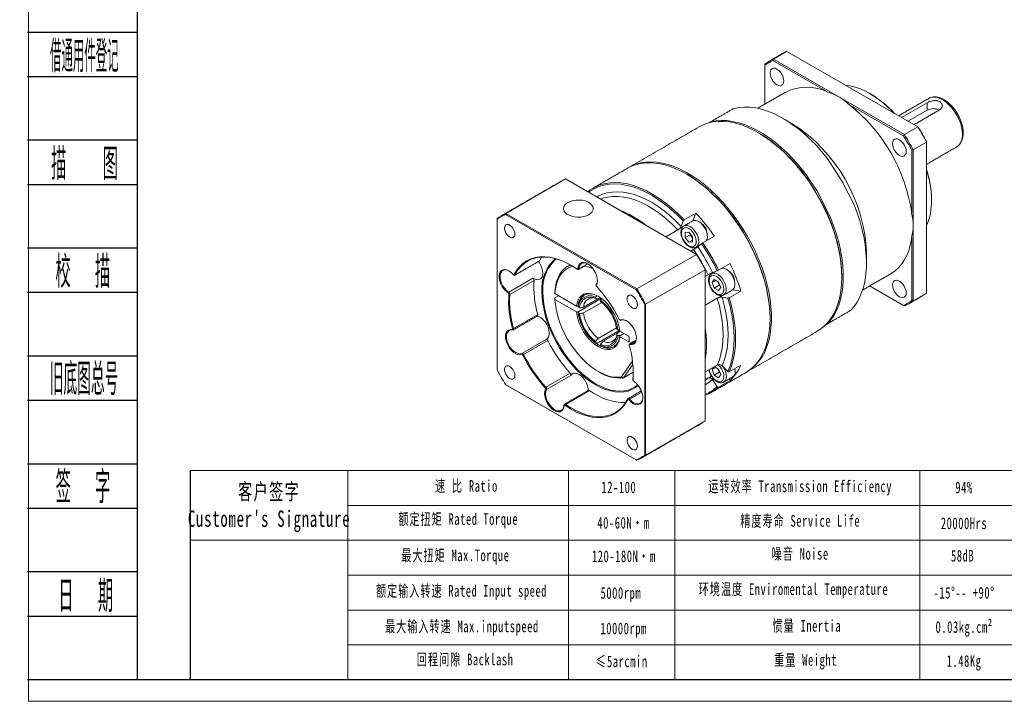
# Model space of a CAD drawing. Header units: millimetres. Extents: x 70 to 491, y 31 to 327.
# Tile 1 of 3: x 70 to 295, y 31 to 187. Entities that reach past the tile are written whole.
import ezdxf
from ezdxf.enums import TextEntityAlignment as Align

# ---------------------------------------------------------------- set-up
doc = ezdxf.new("R2010")
doc.units = ezdxf.units.MM
doc.layers.get('0').update_dxf_attribs({"lineweight": 18})
for name, color, linetype in [('2细线层', 4, 'Continuous'), ('6文字层', 3, 'Continuous'), ('7标注层', 4, 'Continuous')]:
    doc.layers.add(name, color=color, linetype=linetype)
doc.layers.add('图框_外框线', color=7, linetype='Continuous', lineweight=18)
doc.styles.add('PC_TEXTSTYLE', font='ISOCP.SHX', dxfattribs={"width": 0.707, "bigfont": 'GBCBIG.SHX'})
doc.styles.add('标准', font='txt', dxfattribs={"width": 0.667})

msp = doc.modelspace()

# ---------------------------------------------------------------- linework, layer by layer
at = {"color": 7, "linetype": 'Continuous', "lineweight": 15}
for p, q in [((255.11, 170.61), (242.6, 177.83)), ((245.76, 179.92), (242.71, 178.16)), ((242.71, 178.16), (257.67, 169.52)), ((275.7, 162.64), (245.76, 179.92)), ((240.7, 176.73), (240.7, 167.84)), ((257.67, 169.52), (272.64, 160.88)), ((233.66, 166.86), (228.34, 163.79)), ((272.41, 160.62), (259.9, 167.85)), ((271.99, 164.78), (277.87, 168.18)), ((277.87, 168.18), (277.87, 166.48)), ((277.87, 166.48), (273.46, 163.94)), ((280.7, 166.55), (274.82, 163.15)), ((228.34, 163.79), (228.31, 163.67)), ((272.64, 160.88), (275.7, 162.64)), ((277.7, 159.17), (274.65, 157.41)), ((277.7, 124.61), (277.7, 159.17)), ((274.31, 142.89), (274.31, 157.34)), ((274.65, 157.41), (274.65, 140.13)), ((195.19, 150.73), (181.56, 142.86)), ((225.12, 133.45), (195.19, 150.73)), ((211.33, 125.41), (181.49, 142.64)), ((181.56, 142.86), (211.49, 125.58)), ((222.31, 141.38), (224.97, 142.91)), ((224.97, 142.91), (224.3, 141.18)), ((179.55, 141.52), (179.55, 107.06)), ((221.94, 139.73), (221.08, 139.23)), ((221.61, 139.9), (222.08, 141.13)), ((274.65, 140.13), (274.65, 122.84)), ((218.12, 137.49), (220.85, 139.07)), ((222.52, 138.47), (223.37, 138.54)), ((222.52, 137.34), (222.52, 138.47)), ((223.65, 137.99), (222.52, 137.34)), ((223.37, 136.28), (222.52, 137.34)), ((223.37, 138.54), (224.21, 137.49)), ((223.65, 137.99), (223.65, 138.19)), ((224.07, 137.46), (223.65, 137.99)), ((224.21, 137.29), (224.07, 137.46)), ((224.21, 137.49), (224.21, 136.36)), ((229.21, 137.63), (226.55, 136.1)), ((274.31, 122.92), (274.31, 137.36)), ((224.21, 136.77), (223.37, 136.28)), ((224.21, 136.36), (223.37, 136.28)), ((226.28, 135.91), (225.38, 135.2)), ((189.19, 132), (189.69, 132.87)), ((225.12, 133.45), (211.49, 125.58)), ((224.45, 134.58), (223.81, 134.21)), ((183.65, 128.8), (189.19, 132)), ((198.21, 130.21), (200.2, 131.35)), ((200.17, 131.22), (200.57, 131.11)), ((230.14, 129.89), (232.8, 131.43)), ((183.65, 128.8), (183.43, 128.85)), ((198.21, 130.21), (197.99, 130.21)), ((227.13, 129.98), (213.49, 122.11)), ((227.13, 95.41), (227.13, 129.98)), ((227.13, 128.46), (227.78, 128.83)), ((228.77, 129.33), (229.84, 129.74)), ((182.19, 124.85), (187.73, 128.05)), ((187.99, 127.54), (182.45, 124.34)), ((202.23, 126.64), (202.22, 126.46)), ((228.7, 127.04), (229.19, 127.74)), ((229.55, 127.53), (228.7, 127.04)), ((229.19, 125.78), (228.7, 127.04)), ((229.19, 127.74), (230.17, 127.17)), ((230.32, 126.43), (229.19, 125.78)), ((230.08, 127.06), (230, 127.27)), ((230.32, 126.43), (230.08, 127.06)), ((230.17, 127.17), (230.66, 125.91)), ((230.5, 126.33), (230.32, 126.43)), ((264.7, 126.27), (272.41, 121.82)), ((272.64, 121.69), (264.7, 126.27)), ((182.19, 124.85), (182.07, 124.66)), ((182.45, 124.34), (182.22, 124.35)), ((197.69, 121.66), (192.75, 124.51)), ((192.75, 123.53), (193.6, 124.02)), ((230.17, 125.21), (229.19, 125.78)), ((230.96, 124.07), (230.11, 123.58)), ((230.66, 125.91), (230.17, 125.21)), ((235.25, 125.11), (232.59, 123.58)), ((233.41, 125.4), (235.25, 125.11)), ((274.65, 122.84), (277.7, 124.61)), ((192.75, 123.2), (197.69, 120.35)), ((198.03, 120.35), (203.35, 123.42)), ((198.14, 121.72), (198.03, 121.66)), ((198.14, 120.42), (203.35, 123.42)), ((199.28, 121.39), (203.1, 123.6)), ((203.48, 122.51), (199.28, 120.09)), ((202.07, 123.66), (202.07, 123.38)), ((203.1, 123.6), (202.63, 123.33)), ((203.2, 122.73), (203.2, 123.01)), ((213.27, 87.59), (213.27, 122.06)), ((213.49, 122.11), (213.49, 87.54)), ((229.86, 123.47), (227.13, 121.89)), ((232.26, 123.5), (230.95, 123.71)), ((183.29, 116.52), (188.83, 119.72)), ((198.38, 121.26), (198.14, 121.39)), ((198.14, 120.09), (198.38, 119.95)), ((255.01, 117.59), (260.33, 120.66)), ((207.67, 118.48), (207.86, 118.41)), ((254.89, 117.63), (255.01, 117.59)), ((183.11, 116.2), (182.96, 116.28)), ((183.29, 116.52), (183.07, 116.47)), ((207.56, 116.13), (202.35, 113.13)), ((202.63, 114.28), (206.84, 116.7)), ((207.12, 115.56), (203.76, 113.62)), ((207.12, 116.21), (206.88, 116.35)), ((206.88, 115.04), (207.12, 114.9)), ((207.12, 115.56), (207.68, 115.89)), ((209.48, 114.85), (207.58, 115.95)), ((208.54, 115.39), (207.58, 114.84)), ((208.54, 115.39), (207.69, 114.9)), ((185.19, 110.84), (190.73, 114.04)), ((191.14, 113.77), (185.6, 110.57)), ((202.07, 113.57), (202.07, 113.29)), ((203.2, 112.64), (203.2, 112.92)), ((207.58, 114.64), (209.48, 113.55)), ((209.7, 113.68), (209.48, 113.55)), ((209.7, 113.68), (209.7, 114.46)), ((209.86, 112.84), (209.94, 113.05)), ((211.27, 113.82), (209.94, 113.05)), ((185.19, 110.84), (185.15, 110.63)), ((185.6, 110.57), (185.4, 110.47)), ((207.93, 105.43), (210.48, 109.07)), ((210.57, 108.3), (208.42, 105.24)), ((227.13, 106.6), (229.86, 108.18)), ((232.59, 106.61), (235.25, 108.15)), ((190.68, 103.12), (196.22, 106.32)), ((196.36, 105.8), (190.82, 102.6)), ((208.42, 105.24), (210.66, 106.54)), ((228.7, 107.12), (229.17, 107.78)), ((229.55, 107.61), (228.7, 107.12)), ((229.19, 105.85), (228.7, 107.12)), ((230.32, 106.51), (229.19, 105.85)), ((230.17, 105.29), (229.19, 105.85)), ((229.21, 107.8), (230.17, 107.25)), ((230.08, 107.14), (230, 107.35)), ((230.32, 106.51), (230.08, 107.14)), ((230.17, 107.25), (230.66, 105.99)), ((230.66, 105.99), (230.17, 105.29)), ((230.5, 106.41), (230.32, 106.51)), ((230.95, 107.98), (232.26, 106.68)), ((181.49, 103.71), (211.33, 86.48)), ((211.49, 86.39), (181.56, 103.67)), ((210.6, 104.76), (210.6, 104.9)), ((210.6, 104.87), (210.6, 104.9)), ((227.78, 105.22), (227.13, 104.84)), ((227.13, 104.66), (227.7, 105.15)), ((227.7, 105.15), (227.78, 105.22)), ((228.56, 105.6), (228.03, 105.29)), ((229.84, 103.23), (228.77, 104.87)), ((232.8, 104.66), (230.14, 103.13)), ((232.58, 104.99), (232.8, 104.66)), ((190.52, 102.97), (190.68, 103.12)), ((190.6, 102.65), (190.82, 102.6)), ((200.69, 102.37), (195.14, 99.17)), ((212.6, 102), (209.79, 100.38)), ((194.83, 98.9), (194.83, 99.04)), ((195.02, 98.98), (195.14, 99.17)), ((209.39, 100.26), (209.4, 100.44)), ((209.62, 100.22), (209.79, 100.38)), ((227.13, 95.41), (213.49, 87.54))]:
    msp.add_line(p, q, dxfattribs=at)
for p, q in [((145.39, 84.05), (145.39, 36.24)), ((195.86, 84.05), (195.86, 36.24))]:
    msp.add_line(p, q)
at = {"color": 7, "linetype": 'Continuous', "lineweight": 15, "flags": 128}
for points in [[(245.06, 173.18), (245.01, 173.67), (244.85, 174.2), (244.6, 174.71), (244.28, 175.18), (243.91, 175.58), (243.5, 175.87), (243.1, 176.04), (242.73, 176.08), (242.4, 175.98), (242.16, 175.75), (242, 175.41), (241.95, 174.97), (242, 174.48), (242.16, 173.95), (242.4, 173.44), (242.73, 172.97), (243.1, 172.57), (243.5, 172.28), (243.91, 172.11), (244.28, 172.07), (244.6, 172.17), (244.85, 172.4), (245.01, 172.74), (245.06, 173.18)], [(270.23, 165.8), (269.75, 166.3), (268.59, 167.42), (267.41, 168.43), (266.21, 169.33), (264.99, 170.13), (263.78, 170.8), (262.57, 171.34), (261.37, 171.76), (260.2, 172.05), (259.15, 172.2)], [(285.9, 160.99), (285.85, 161.82), (285.69, 162.69), (285.43, 163.58), (285.08, 164.48), (284.64, 165.35), (284.12, 166.18), (283.54, 166.95), (282.91, 167.64), (282.24, 168.24), (281.55, 168.73), (280.86, 169.1), (280.18, 169.34), (279.53, 169.44), (278.92, 169.41), (278.37, 169.25), (278.18, 169.15)], [(233.66, 166.86), (234.83, 167.09), (236.06, 167.19), (237.33, 167.15), (238.65, 166.98), (240, 166.68), (241.38, 166.24), (242.78, 165.68), (244.18, 164.98), (245.6, 164.17), (247, 163.23), (248.4, 162.19), (249.78, 161.03), (251.13, 159.78), (252.45, 158.43), (253.72, 156.99), (254.95, 155.47), (258.43, 150.12)], [(258.32, 128.26), (258.27, 129.92), (258.12, 131.62), (257.86, 133.38), (257.5, 135.16), (257.04, 136.97), (256.48, 138.78), (255.83, 140.61), (255.08, 142.42), (254.25, 144.22), (253.34, 145.99), (252.35, 147.72), (251.29, 149.41), (250.17, 151.04), (248.98, 152.61), (247.74, 154.1), (246.46, 155.51), (245.13, 156.84), (243.78, 158.07), (242.39, 159.2), (240.99, 160.21), (239.59, 161.12), (238.18, 161.9), (236.77, 162.56), (235.38, 163.1), (234.01, 163.5), (232.67, 163.77), (231.36, 163.91), (230.1, 163.91), (228.88, 163.78), (227.73, 163.51), (226.63, 163.12), (225.73, 162.66)], [(228.34, 163.79), (229.51, 164.02), (230.74, 164.12), (232.02, 164.08), (233.33, 163.91), (234.68, 163.61), (236.06, 163.17), (237.46, 162.61), (238.87, 161.91), (240.28, 161.1), (241.69, 160.16), (243.08, 159.12), (244.46, 157.96), (245.81, 156.71), (247.13, 155.36), (248.4, 153.92), (249.63, 152.41), (252.78, 147.87)], [(239.41, 161.23), (240.82, 160.35), (242.22, 159.35), (243.61, 158.25), (244.98, 157.04), (246.32, 155.73), (247.61, 154.32), (248.86, 152.84), (250.06, 151.28), (251.2, 149.65), (252.27, 147.96), (253.27, 146.23), (254.2, 144.46), (255.04, 142.66), (255.79, 140.84), (256.45, 139.02), (257.02, 137.19), (257.48, 135.38), (257.85, 133.59), (258.11, 131.83), (258.27, 130.12), (258.32, 128.45)], [(273.06, 157.01), (273.01, 157.51), (272.85, 158.03), (272.6, 158.55), (272.28, 159.02), (271.91, 159.41), (271.5, 159.71), (271.1, 159.88), (270.73, 159.92), (270.4, 159.82), (270.16, 159.59), (270, 159.24), (269.95, 158.81), (270, 158.31), (270.16, 157.79), (270.4, 157.28), (270.73, 156.8), (271.1, 156.41), (271.5, 156.11), (271.91, 155.94), (272.28, 155.91), (272.6, 156.01), (272.85, 156.24), (273.01, 156.58), (273.06, 157.01)], [(241.92, 118.79), (241.87, 120.44), (241.71, 122.15), (241.45, 123.91), (241.09, 125.69), (240.63, 127.49), (240.07, 129.31), (239.42, 131.13), (238.68, 132.95), (237.85, 134.75), (236.94, 136.52), (235.95, 138.25), (234.89, 139.94), (233.76, 141.57), (232.58, 143.14), (231.34, 144.63), (230.05, 146.04), (228.73, 147.37), (227.37, 148.6), (225.99, 149.73), (224.59, 150.74), (223.18, 151.65), (221.77, 152.43), (220.37, 153.09), (218.97, 153.63), (217.6, 154.03), (216.26, 154.3), (214.96, 154.44), (213.69, 154.44), (212.48, 154.31), (211.32, 154.04), (210.23, 153.65), (209.33, 153.19)], [(209.5, 153.29), (210.05, 153.59), (211.11, 154.06), (212.23, 154.39), (213.42, 154.59), (214.66, 154.65), (215.94, 154.58), (217.27, 154.38), (218.62, 154.04), (220.01, 153.57), (221.41, 152.97), (222.81, 152.25), (224.23, 151.41), (225.63, 150.44), (227.02, 149.37), (228.39, 148.19), (229.73, 146.91), (231.04, 145.54), (232.3, 144.09), (233.52, 142.56), (234.67, 140.96), (235.77, 139.29), (236.79, 137.58), (237.74, 135.83), (238.61, 134.05), (239.4, 132.24), (240.1, 130.42), (240.7, 128.6), (241.21, 126.79), (241.62, 124.99), (241.93, 123.22), (242.14, 121.49), (242.25, 119.8), (242.25, 118.18), (242.14, 116.61), (241.93, 115.12), (241.62, 113.71), (241.21, 112.39), (240.7, 111.16), (240.1, 110.04), (239.4, 109.03), (238.61, 108.13), (237.74, 107.35), (236.79, 106.69), (236.5, 106.52)], [(241.92, 118.98), (241.87, 120.65), (241.71, 122.36), (241.45, 124.12), (241.08, 125.91), (240.61, 127.72), (240.05, 129.54), (239.39, 131.37), (238.63, 133.19), (237.79, 134.99), (236.87, 136.76), (235.87, 138.49), (234.8, 140.18), (233.66, 141.81), (232.46, 143.37), (231.21, 144.85), (229.91, 146.26), (228.58, 147.57), (227.21, 148.78), (225.82, 149.88), (224.41, 150.88), (223, 151.75)], [(223, 151.75), (224.41, 150.88), (225.82, 149.88), (227.21, 148.78), (228.58, 147.57), (229.91, 146.26), (231.21, 144.85), (232.46, 143.37), (233.66, 141.81), (234.8, 140.18), (235.87, 138.49), (236.87, 136.76), (237.79, 134.99), (238.63, 133.19), (239.39, 131.37), (240.05, 129.54), (240.61, 127.72), (241.08, 125.91), (241.45, 124.12), (241.71, 122.36), (241.87, 120.65), (241.92, 118.98)], [(200.25, 147.81), (200.73, 148.18), (201.76, 148.81), (202.86, 149.31), (204.04, 149.66), (205.28, 149.86), (206.58, 149.92), (207.92, 149.83), (209.32, 149.59), (210.74, 149.21), (212.19, 148.68), (213.66, 148.02), (215.13, 147.22), (216.6, 146.29), (218.07, 145.23), (219.51, 144.06), (220.93, 142.77), (222.31, 141.38)], [(222.08, 141.13), (220.71, 142.51), (219.31, 143.79), (217.87, 144.95), (216.42, 146), (214.96, 146.92), (213.5, 147.72), (212.05, 148.38), (210.61, 148.9), (209.2, 149.28), (207.82, 149.51), (206.48, 149.6), (205.19, 149.54), (203.96, 149.34), (202.79, 148.99), (201.7, 148.5), (200.69, 147.88), (200.44, 147.7)], [(258.43, 150.12), (261.12, 144.79), (261.82, 142.97), (262.42, 141.15), (262.93, 139.33), (263.35, 137.54), (263.66, 135.77), (263.86, 134.03), (263.97, 132.35), (263.97, 130.71), (263.86, 129.15), (263.66, 127.66), (263.35, 126.24), (262.93, 124.92), (262.42, 123.7), (261.82, 122.57), (261.12, 121.56), (260.33, 120.66)], [(202.33, 146.61), (202.62, 146.78), (203.64, 147.24), (204.73, 147.56), (205.87, 147.75), (207.07, 147.81), (208.32, 147.73), (209.6, 147.51), (210.92, 147.16), (212.26, 146.67), (213.61, 146.06), (214.98, 145.32), (216.34, 144.45), (217.69, 143.47), (219.02, 142.38), (220.33, 141.19), (221.61, 139.9)], [(203.78, 146.32), (203.61, 146.26), (203.2, 146.11)], [(220.85, 139.07), (219.53, 140.4), (218.18, 141.62), (216.8, 142.73), (215.41, 143.71), (214, 144.57), (212.6, 145.29), (211.21, 145.87), (209.84, 146.31), (208.5, 146.6), (207.2, 146.74), (205.94, 146.73), (204.75, 146.57), (203.78, 146.32)], [(252.78, 147.87), (255.8, 141.72), (256.5, 139.9), (257.11, 138.08), (257.62, 136.26), (258.03, 134.47), (258.34, 132.7), (258.55, 130.96), (258.65, 129.28), (258.65, 127.64), (258.55, 126.08), (258.34, 124.59), (258.03, 123.17), (257.62, 121.85), (257.11, 120.63), (256.5, 119.5), (255.8, 118.49), (255.01, 117.59)], [(195.7, 145.34), (195.26, 145.02), (194.93, 144.65), (194.75, 144.26), (194.71, 143.85), (194.82, 143.44), (195.08, 143.06), (195.47, 142.72), (195.97, 142.43), (196.56, 142.2), (197.23, 142.06), (197.93, 141.99), (198.64, 142.01), (199.33, 142.12), (199.96, 142.31), (200.51, 142.56), (200.96, 142.88), (201.28, 143.25), (201.47, 143.64), (201.5, 144.05), (201.39, 144.46), (201.14, 144.84), (200.75, 145.19), (200.25, 145.48), (199.65, 145.7), (198.99, 145.85), (198.29, 145.91), (197.58, 145.89), (196.89, 145.78), (196.26, 145.6), (195.7, 145.34)], [(183.6, 138.12), (183.55, 138.56), (183.39, 139.01), (183.15, 139.45), (182.84, 139.83), (182.5, 140.12), (182.15, 140.3), (181.82, 140.34), (181.54, 140.24), (181.34, 140.02), (181.24, 139.69), (181.24, 139.28), (181.34, 138.83), (181.54, 138.38), (181.82, 137.96), (182.15, 137.62), (182.5, 137.39), (182.84, 137.28), (183.15, 137.31), (183.39, 137.47), (183.55, 137.75), (183.6, 138.12)], [(223.37, 139.37), (222.94, 139.55), (222.55, 139.6), (222.2, 139.51), (221.93, 139.29), (221.75, 138.95), (221.67, 138.51), (221.7, 138.01), (221.83, 137.46), (222.06, 136.92), (222.37, 136.4), (222.74, 135.95), (223.15, 135.59), (223.58, 135.35), (223.99, 135.23), (224.36, 135.25), (224.67, 135.41), (224.9, 135.69), (225.03, 136.08), (225.06, 136.56), (224.98, 137.09), (224.8, 137.64), (224.53, 138.17), (224.18, 138.66), (223.79, 139.07), (223.37, 139.37)], [(223.65, 139.86), (224.11, 139.54), (224.54, 139.11), (224.92, 138.59), (225.24, 138.02), (225.47, 137.43), (225.6, 136.85), (225.63, 136.3), (225.55, 135.83), (225.36, 135.44), (225.09, 135.18), (225.03, 135.14)], [(225.63, 141.01), (226.08, 140.68), (226.52, 140.25), (226.9, 139.74), (227.22, 139.17), (227.45, 138.57), (227.58, 137.99), (227.6, 137.44), (227.53, 136.97), (227.34, 136.59), (227.3, 136.53)], [(224.21, 137.31), (224.17, 137.35), (224.07, 137.46)], [(274.31, 137.36), (274.06, 135.95), (273.7, 134.64), (273.25, 133.42), (272.69, 132.3), (272.03, 131.3), (271.27, 130.42), (270.43, 129.67), (269.5, 129.04), (269.5, 129.04)], [(183.43, 128.85), (184, 129.82), (184.67, 130.67), (185.44, 131.4), (186.29, 131.99), (187.22, 132.44), (188.22, 132.76), (189.28, 132.93), (190.41, 132.95), (191.58, 132.83), (192.78, 132.57), (194.02, 132.17), (195.27, 131.62), (196.54, 130.94), (197.8, 130.14)], [(196.47, 130.98), (195.4, 131.55), (194.15, 132.09), (192.92, 132.49), (191.73, 132.75), (190.57, 132.87), (189.45, 132.85), (188.39, 132.68), (187.4, 132.37), (186.48, 131.92), (185.64, 131.33), (184.88, 130.61), (184.21, 129.77), (183.65, 128.8)], [(188.98, 131.85), (189.21, 131.53), (189.55, 130.93), (189.79, 130.31), (189.94, 129.69), (189.98, 129.11), (189.91, 128.6), (189.73, 128.19), (189.46, 127.89), (189.1, 127.72), (188.68, 127.69), (188.21, 127.8), (187.73, 128.05)], [(189.19, 132), (189.16, 131.96), (189.13, 131.94)], [(192.75, 124.84), (192.86, 125.95), (193.07, 126.99), (193.38, 127.95), (193.79, 128.8), (194.29, 129.55), (194.89, 130.18), (195.56, 130.69), (196.31, 131.07), (196.31, 131.07)], [(196.84, 130.76), (196.41, 130.63), (195.64, 130.28), (194.95, 129.79), (194.34, 129.18), (193.82, 128.45), (193.4, 127.61), (193.08, 126.66), (192.86, 125.63), (192.75, 124.51)], [(197.99, 130.21), (198.07, 130.73), (198.26, 131.14), (198.55, 131.44), (198.91, 131.61), (199.34, 131.64), (199.82, 131.54), (200.31, 131.29), (200.8, 130.92), (201.26, 130.45), (201.66, 129.9), (202, 129.29), (202.25, 128.65), (202.41, 128.02), (202.45, 127.43), (202.39, 126.9), (202.22, 126.46)], [(200.28, 131.31), (200.14, 131.38), (199.65, 131.54), (199.2, 131.56), (198.81, 131.42), (198.5, 131.13), (198.3, 130.72), (198.21, 130.21)], [(182.07, 124.66), (181.58, 125.04), (181.12, 125.52), (180.72, 126.08), (180.39, 126.7), (180.15, 127.33), (180.01, 127.96), (179.97, 128.55), (180.05, 129.07), (180.23, 129.5), (180.5, 129.81), (180.86, 129.99), (181.29, 130.04), (181.75, 129.94), (182.25, 129.71), (182.74, 129.35), (183.2, 128.89)], [(182.26, 129.7), (181.8, 129.89), (181.33, 129.96), (180.92, 129.87), (180.59, 129.63), (180.35, 129.27), (180.22, 128.78), (180.2, 128.21), (180.31, 127.59), (180.52, 126.94), (180.84, 126.31), (181.24, 125.74), (181.69, 125.24), (182.19, 124.85)], [(183.2, 128.89), (183.23, 128.86), (183.26, 128.83), (183.3, 128.82), (183.33, 128.81), (183.36, 128.8), (183.39, 128.81), (183.41, 128.83), (183.43, 128.85)], [(197.8, 130.14), (197.84, 130.12), (197.87, 130.11), (197.9, 130.1), (197.93, 130.11), (197.95, 130.13), (197.97, 130.15), (197.98, 130.18), (197.99, 130.21)], [(230.53, 127.68), (230.14, 128.1), (229.72, 128.41), (229.29, 128.61), (228.89, 128.66), (228.55, 128.59), (228.27, 128.37), (228.08, 128.04), (227.99, 127.61), (228.01, 127.11), (228.13, 126.57), (228.35, 126.02), (228.65, 125.51), (229.02, 125.05), (229.43, 124.68), (229.86, 124.42), (230.27, 124.3), (230.65, 124.31), (230.97, 124.45), (231.2, 124.73), (231.34, 125.11), (231.38, 125.58), (231.31, 126.1), (231.13, 126.65), (230.87, 127.19), (230.53, 127.68)], [(228.55, 129.06), (228.78, 129.15), (229.18, 129.19), (229.62, 129.09), (230.08, 128.85), (230.53, 128.5), (230.95, 128.05)], [(232.93, 129.19), (233.3, 128.66), (233.6, 128.08), (233.8, 127.49), (233.91, 126.91), (233.91, 126.38), (233.8, 125.92), (233.6, 125.57), (233.34, 125.36)], [(202.23, 126.64), (202.4, 127.09), (202.45, 127.54)], [(230.08, 127.06), (230.03, 127.2), (230.01, 127.26)], [(230.95, 128.05), (231.32, 127.52), (231.62, 126.94), (231.82, 126.35), (231.93, 125.77), (231.93, 125.24), (231.82, 124.78), (231.62, 124.43), (231.36, 124.21)], [(252.73, 115.9), (253.34, 116.28), (254.25, 117), (255.08, 117.84), (255.83, 118.79), (256.48, 119.86), (257.04, 121.04), (257.5, 122.31), (257.86, 123.68), (258.12, 125.13), (258.27, 126.66), (258.32, 128.26)], [(273.06, 124.68), (273.01, 125.18), (272.85, 125.7), (272.6, 126.21), (272.28, 126.68), (271.91, 127.08), (271.5, 127.37), (271.1, 127.55), (270.73, 127.58), (270.4, 127.48), (270.16, 127.25), (270, 126.91), (269.95, 126.48), (270, 125.98), (270.16, 125.46), (270.4, 124.94), (270.73, 124.47), (271.1, 124.07), (271.5, 123.78), (271.91, 123.61), (272.28, 123.57), (272.6, 123.67), (272.85, 123.9), (273.01, 124.25), (273.06, 124.68)], [(211.75, 103.52), (211.14, 103.04), (210.34, 102.57), (209.47, 102.24), (208.53, 102.04), (207.54, 101.98), (206.5, 102.05), (205.43, 102.25), (204.32, 102.59), (203.2, 103.05), (202.07, 103.65), (200.93, 104.36), (199.81, 105.19), (198.71, 106.13), (197.63, 107.17), (196.6, 108.29), (195.61, 109.5), (194.67, 110.78), (193.8, 112.12), (193, 113.51), (192.27, 114.94), (191.63, 116.39), (191.08, 117.85), (190.62, 119.31), (190.26, 120.76), (190, 122.18), (189.84, 123.57), (189.79, 124.91)], [(190.02, 124.91), (190.07, 123.58), (190.23, 122.21), (190.48, 120.8), (190.84, 119.36), (191.29, 117.91), (191.84, 116.46), (192.48, 115.03), (193.19, 113.62), (193.99, 112.24), (194.85, 110.91), (195.78, 109.64), (196.76, 108.45), (197.79, 107.33), (198.85, 106.3), (199.95, 105.37), (201.06, 104.55), (202.18, 103.84), (203.3, 103.26), (204.42, 102.79), (205.51, 102.46), (206.57, 102.26), (207.6, 102.19), (208.58, 102.25), (209.51, 102.45), (210.37, 102.78), (211.17, 103.24), (211.67, 103.63)], [(197.69, 121.66), (197.82, 122.4), (198.06, 123.06), (198.39, 123.61), (198.82, 124.04), (199.32, 124.35), (199.89, 124.53), (200.53, 124.57), (201.2, 124.48), (201.91, 124.25), (202.63, 123.9), (203.36, 123.42), (204.06, 122.83), (204.74, 122.14), (205.37, 121.37), (205.95, 120.53), (206.45, 119.63), (206.87, 118.71), (207.21, 117.78), (207.44, 116.85), (207.58, 115.95)], [(202.72, 123.85), (202.44, 124), (201.71, 124.29), (201.01, 124.43), (200.35, 124.44), (199.75, 124.3), (199.22, 124.02), (198.77, 123.6), (198.42, 123.06), (198.17, 122.41), (198.03, 121.66)], [(211.6, 121.96), (211.55, 122.39), (211.39, 122.85), (211.15, 123.29), (210.84, 123.67), (210.5, 123.96), (210.15, 124.13), (209.82, 124.17), (209.54, 124.08), (209.34, 123.86), (209.24, 123.52), (209.24, 123.12), (209.34, 122.66), (209.54, 122.21), (209.82, 121.8), (210.15, 121.46), (210.5, 121.22), (210.84, 121.11), (211.15, 121.14), (211.39, 121.3), (211.55, 121.58), (211.6, 121.96)], [(231.36, 124.21), (231.32, 124.19), (231.3, 124.18)], [(192.75, 123.2), (192.86, 121.96), (193.08, 120.67), (193.4, 119.36), (193.82, 118.03), (194.33, 116.71), (194.94, 115.4), (195.63, 114.12), (196.39, 112.88), (197.22, 111.7), (198.11, 110.59), (199.05, 109.56), (200.02, 108.63), (201.03, 107.8), (202.05, 107.07), (203.08, 106.47), (204.1, 106), (205.11, 105.65), (206.09, 105.44), (207.03, 105.37), (207.93, 105.43)], [(229.86, 108.18), (230.34, 109.37), (230.71, 110.66), (230.98, 112.05), (231.15, 113.51), (231.2, 115.05), (231.15, 116.65), (230.98, 118.3), (230.71, 119.99), (230.34, 121.72), (229.86, 123.47)], [(230.95, 123.71), (231.45, 121.91), (231.83, 120.14), (232.11, 118.39), (232.28, 116.69), (232.33, 115.05), (232.28, 113.47), (232.11, 111.96), (231.83, 110.53), (231.45, 109.2), (230.95, 107.98)], [(232.26, 106.68), (232.78, 107.99), (233.19, 109.42), (233.48, 110.94), (233.66, 112.56), (233.72, 114.25), (233.66, 116.01), (233.48, 117.82), (233.19, 119.69), (232.78, 121.58), (232.26, 123.5)], [(232.59, 123.58), (233.11, 121.64), (233.52, 119.73), (233.82, 117.85), (234, 116.02), (234.06, 114.25), (234, 112.54), (233.82, 110.92), (233.52, 109.38), (233.11, 107.94), (232.59, 106.61)], [(188.72, 119.38), (189.13, 119.24), (189.61, 118.95), (190.08, 118.54), (190.51, 118.04), (190.88, 117.46), (191.17, 116.85), (191.36, 116.22), (191.45, 115.63), (191.42, 115.08), (191.29, 114.62), (191.06, 114.27), (190.73, 114.04)], [(207.58, 114.64), (207.44, 113.9), (207.21, 113.24), (206.87, 112.69), (206.45, 112.26), (205.95, 111.95), (205.37, 111.77), (204.74, 111.73), (204.06, 111.82), (203.36, 112.05), (202.63, 112.4), (201.91, 112.88), (201.2, 113.47), (200.53, 114.16), (199.89, 114.93), (199.32, 115.77), (198.82, 116.67), (198.39, 117.59), (198.06, 118.52), (197.82, 119.45), (197.69, 120.35)], [(198.03, 120.35), (198.17, 119.44), (198.42, 118.49), (198.77, 117.55), (199.22, 116.62), (199.75, 115.72), (200.35, 114.89), (201.01, 114.13), (201.71, 113.47), (202.44, 112.92), (203.17, 112.5), (203.9, 112.21), (204.6, 112.06), (205.26, 112.06), (205.86, 112.2), (206.39, 112.48), (206.83, 112.89), (207.19, 113.43), (207.44, 114.09), (207.58, 114.84)], [(207.43, 118.65), (207.45, 118.61), (207.48, 118.57), (207.51, 118.54), (207.54, 118.51), (207.58, 118.49), (207.61, 118.48), (207.64, 118.48), (207.67, 118.48)], [(207.67, 118.48), (208.07, 118.58), (208.53, 118.53), (209.02, 118.35), (209.51, 118.03), (209.98, 117.61), (210.42, 117.09), (210.79, 116.5), (211.08, 115.87), (211.28, 115.23), (211.38, 114.62), (211.36, 114.06), (211.24, 113.58), (211.01, 113.2), (210.7, 112.94), (210.31, 112.82), (209.86, 112.84)], [(236.33, 106.42), (236.94, 106.81), (237.85, 107.53), (238.68, 108.37), (239.42, 109.32), (240.07, 110.39), (240.63, 111.57), (241.09, 112.84), (241.45, 114.21), (241.71, 115.66), (241.87, 117.19), (241.92, 118.79)], [(185.15, 110.63), (184.75, 110.54), (184.29, 110.58), (183.81, 110.77), (183.31, 111.08), (182.84, 111.51), (182.4, 112.03), (182.03, 112.62), (181.74, 113.25), (181.54, 113.88), (181.45, 114.5), (181.46, 115.06), (181.58, 115.54), (181.81, 115.92), (182.12, 116.17), (182.51, 116.29), (182.96, 116.28)], [(183.11, 116.2), (182.66, 116.21), (182.27, 116.07), (181.97, 115.79), (181.76, 115.38), (181.67, 114.87), (181.7, 114.28), (181.84, 113.64), (182.09, 113), (182.43, 112.38), (182.85, 111.83), (183.32, 111.36), (183.82, 111.02), (184.31, 110.81), (184.78, 110.75), (185.19, 110.84)], [(182.96, 116.28), (182.99, 116.27), (183.02, 116.28), (183.04, 116.3), (183.06, 116.32), (183.07, 116.35), (183.08, 116.39), (183.08, 116.43), (183.07, 116.47)], [(183.29, 116.52), (183.3, 116.45), (183.3, 116.38), (183.3, 116.32), (183.28, 116.27), (183.25, 116.23), (183.21, 116.2), (183.16, 116.19), (183.11, 116.2)], [(190.73, 114.04), (190.78, 114.05), (190.83, 114.05), (190.89, 114.03), (190.94, 114), (191, 113.95), (191.05, 113.9), (191.1, 113.83), (191.14, 113.77)], [(209.74, 112.85), (209.74, 112.86), (209.75, 112.93), (209.77, 112.98), (209.8, 113.01), (209.84, 113.04), (209.88, 113.05), (209.94, 113.05)], [(209.86, 112.84), (209.83, 112.84), (209.8, 112.83), (209.78, 112.82), (209.76, 112.8), (209.75, 112.77), (209.74, 112.73), (209.75, 112.69), (209.75, 112.65)], [(209.94, 113.05), (210.39, 113.04), (210.78, 113.17), (211.08, 113.45), (211.29, 113.86), (211.38, 114.38), (211.38, 114.47)], [(185.4, 110.47), (185.37, 110.51), (185.34, 110.55), (185.31, 110.58), (185.28, 110.61), (185.24, 110.63), (185.21, 110.64), (185.18, 110.64), (185.15, 110.63)], [(185.19, 110.84), (185.24, 110.85), (185.29, 110.85), (185.34, 110.83), (185.4, 110.8), (185.46, 110.75), (185.51, 110.7), (185.56, 110.63), (185.6, 110.57)], [(183.6, 105.79), (183.55, 106.22), (183.39, 106.68), (183.15, 107.12), (182.84, 107.5), (182.5, 107.79), (182.15, 107.96), (181.82, 108), (181.54, 107.91), (181.34, 107.69), (181.24, 107.36), (181.24, 106.95), (181.34, 106.5), (181.54, 106.04), (181.82, 105.63), (182.15, 105.29), (182.5, 105.05), (182.84, 104.95), (183.15, 104.97), (183.39, 105.13), (183.55, 105.41), (183.6, 105.79)], [(196.36, 105.8), (196.62, 106.12), (196.97, 106.31), (197.39, 106.35), (197.85, 106.26), (198.33, 106.02), (198.81, 105.66), (199.26, 105.2), (199.66, 104.65), (199.98, 104.05), (200.22, 103.43), (200.35, 102.81), (200.38, 102.36)], [(210.6, 104.9), (210.65, 105.8), (210.67, 106.39)], [(228.02, 107.12), (228.1, 106.74), (228.31, 106.19), (228.6, 105.67), (228.96, 105.19), (229.36, 104.81), (229.79, 104.53), (230.21, 104.38), (230.59, 104.37), (230.92, 104.49), (231.17, 104.75), (231.32, 105.11), (231.38, 105.57)], [(230.08, 107.14), (230.03, 107.28), (230.01, 107.34)], [(233.86, 107.35), (233.87, 107.27), (233.92, 106.71)], [(210.76, 104.46), (211.24, 104.08), (211.7, 103.59), (212.1, 103.03), (212.43, 102.42), (212.67, 101.78), (212.82, 101.16), (212.85, 100.57), (212.78, 100.05), (212.6, 99.62), (212.32, 99.31), (211.96, 99.12), (211.54, 99.08), (211.07, 99.17), (210.58, 99.4), (210.09, 99.76), (209.62, 100.22)], [(228.77, 104.87), (227.91, 104.16), (227.13, 103.65)], [(194.83, 98.9), (194.75, 98.39), (194.56, 97.97), (194.27, 97.67), (193.91, 97.5), (193.48, 97.47), (193.01, 97.58), (192.51, 97.82), (192.03, 98.19), (191.57, 98.66), (191.16, 99.22), (190.82, 99.83), (190.57, 100.46), (190.42, 101.09), (190.37, 101.69), (190.43, 102.22), (190.6, 102.65)], [(190.82, 102.6), (190.65, 102.16), (190.6, 101.61), (190.66, 101), (190.84, 100.36), (191.12, 99.72), (191.49, 99.12), (191.93, 98.59), (192.41, 98.17), (192.91, 97.86), (193.4, 97.7), (193.85, 97.69), (194.24, 97.83), (194.54, 98.11), (194.74, 98.52), (194.83, 99.04)], [(194.83, 99.04), (194.84, 99.1), (194.86, 99.15), (194.89, 99.19), (194.93, 99.21), (194.98, 99.22), (195.03, 99.22), (195.09, 99.2), (195.14, 99.17)], [(209.39, 100.26), (208.82, 99.29), (208.15, 98.44), (207.39, 97.72), (206.54, 97.12), (205.61, 96.67), (204.6, 96.36), (203.54, 96.19), (202.42, 96.16), (201.25, 96.28), (200.04, 96.54), (198.8, 96.95), (197.55, 97.49), (196.28, 98.17), (195.02, 98.98)], [(195.14, 99.17), (196.4, 98.37), (197.65, 97.69), (198.9, 97.15), (200.12, 96.75), (201.32, 96.49), (202.48, 96.37), (203.59, 96.4), (204.65, 96.57), (205.65, 96.88), (206.57, 97.33), (207.41, 97.92), (208.17, 98.63), (208.83, 99.48), (209.4, 100.44)], [(209.62, 100.22), (209.59, 100.26), (209.56, 100.28), (209.52, 100.3), (209.49, 100.31), (209.46, 100.31), (209.43, 100.3), (209.41, 100.29), (209.39, 100.26)], [(209.4, 100.44), (209.43, 100.48), (209.47, 100.51), (209.51, 100.52), (209.57, 100.52), (209.62, 100.5), (209.68, 100.47), (209.73, 100.43), (209.79, 100.38)], [(209.79, 100.38), (210.26, 99.91), (210.75, 99.56), (211.25, 99.35), (211.72, 99.29), (212.13, 99.38), (212.46, 99.61), (212.7, 99.98), (212.83, 100.46), (212.85, 100.74)], [(195.02, 98.98), (194.99, 99), (194.95, 99.01), (194.92, 99.01), (194.89, 99), (194.87, 98.99), (194.85, 98.97), (194.84, 98.94), (194.83, 98.9)], [(211.6, 89.62), (211.55, 90.06), (211.39, 90.51), (211.15, 90.95), (210.84, 91.34), (210.5, 91.63), (210.15, 91.8), (209.82, 91.84), (209.54, 91.74), (209.34, 91.52), (209.24, 91.19), (209.24, 90.78), (209.34, 90.33), (209.54, 89.88), (209.82, 89.46), (210.15, 89.12), (210.5, 88.89), (210.84, 88.78), (211.15, 88.81), (211.39, 88.97), (211.55, 89.25), (211.6, 89.62)]]:
    msp.add_lwpolyline(points, dxfattribs=at)
at = {"color": 7, "linetype": 'Continuous', "lineweight": 15}
for centre, radius, start, end in [((247.02, 168.38), 10.69, 113.7931, 126.2177), ((246.93, 168.14), 10.61, 114.0753, 125.9355), ((250.08, 170.13), 10.71, 113.7958, 119.9925), ((250.31, 160.93), 10.81, 63.5978, 116.3767), ((252.31, 149.17), 24.5, 42.5054, 59.168), ((236.32, 137.6), 38.35, 7.9361, 52.0639), ((279.29, 163.8), 3.03, 63.1759, 117.8787), ((228.42, 163.51), 0.289, 105.6588, 155.0793), ((227.14, 132.29), 36.88, 2.6058, 57.3888), ((228.77, 133.24), 55.38, 27.9263, 32.0737), ((229.17, 133.47), 54.97, 28.0207, 31.9793), ((220.37, 130.1), 36.48, 34.2164, 58.5409), ((225.78, 131.51), 54.97, 28.0207, 31.9793), ((225.71, 131.47), 55.38, 27.9263, 32.0737), ((282.77, 160.65), 3.15, 304.9988, 6.3134), ((254.6, 145.69), 24.23, 0.7349, 17.5928), ((254.09, 145.46), 24.75, 0.814, 17.4111), ((199.51, 140.93), 10.71, 113.7958, 119.9925), ((265.24, 145.5), 13.6, 336.4256, 1.3012), ((185.87, 133.08), 10.69, 113.7931, 126.2177), ((185.81, 132.92), 10.64, 113.9808, 126.0299), ((199.39, 122.79), 22.38, 50.8447, 69.1607), ((193.27, 113.09), 43.53, 34.3315, 43.2577), ((221.85, 127.53), 36.49, 1.4545, 25.7836), ((222.83, 138.76), 1.37, 53.4577, 114.5466), ((224.81, 139.91), 1.37, 53.3838, 115.3058), ((224.85, 138.27), 2.68, 0.4904, 59.5042), ((225.66, 138.73), 2.03, 198.4437, 218.7856), ((190.13, 110.93), 42.8, 25.4552, 34.5448), ((188.18, 109.8), 46.19, 25.5767, 34.4233), ((188.11, 109.76), 46.6, 25.5904, 34.4096), ((190.37, 111.07), 41.41, 25.399, 34.601), ((178.2, 104.04), 55.38, 27.9263, 32.0737), ((178.47, 104.2), 55.11, 27.9891, 32.0109), ((198.85, 125.68), 9.09, 131.228, 184.8455), ((198.98, 125.67), 9, 131.0754, 184.859), ((197.69, 121.74), 9.24, 65.8459, 78.9778), ((193.56, 112.57), 43.53, 16.7428, 25.6685), ((183.5, 128.9), 0.174, 230.9871, 327.9465), ((198.04, 130.2), 0.173, 230.4354, 3.3879), ((230.85, 127.84), 2.48, 32.857, 89.2314), ((231.16, 127.33), 2.68, 0.4904, 59.5042), ((187.39, 127.55), 0.608, 359.1444, 55.5571), ((210.39, 125.98), 22.45, 176.0153, 196.1959), ((202.47, 126.52), 0.269, 152.8492, 181.1968), ((202.51, 126.37), 0.304, 162.56, 226.7538), ((177.06, 103.4), 33.98, 26.6636, 42.0302), ((231.97, 127.8), 2.03, 201.2305, 221.5357), ((181.86, 124.36), 0.365, 359.1444, 55.5571), ((204.8, 122.78), 22.63, 176.0153, 196.1959), ((181.84, 124.35), 0.608, 359.1444, 55.5571), ((204.84, 122.78), 22.45, 176.0153, 196.1959), ((201.21, 121.65), 3.07, 124.7577, 178.5652), ((200.76, 121.39), 2.62, 60.1172, 179.8936), ((164.61, 96.2), 55.11, 27.9891, 32.0109), ((164.56, 96.17), 55.38, 27.9263, 32.0737), ((271.38, 133.24), 10.7, 300.0015, 306.2155), ((200.86, 121.23), 2.47, 60.6609, 179.3498), ((201.47, 121.39), 2.19, 90.4141, 180.0614), ((197.02, 114.91), 10.19, 7.3391, 52.6609), ((197.3, 115.07), 9.66, 7.5984, 52.4016), ((268.08, 131.51), 10.61, 294.0753, 305.9355), ((268.33, 131.47), 10.69, 293.7931, 306.2177), ((188.59, 119.61), 0.264, 311.5617, 24.7203), ((208.25, 121.39), 10.19, 187.3391, 232.6609), ((207.96, 121.23), 9.66, 187.5984, 232.4016), ((208.15, 121.33), 8.95, 188.0025, 231.9975), ((207.79, 118.61), 0.214, 235.8353, 288.1525), ((208.36, 116.95), 1.54, 56.8761, 109.0778), ((254.81, 117.8), 0.289, 264.9046, 314.3521), ((204.41, 115.07), 2.47, 240.6609, 359.3498), ((204.5, 114.91), 2.62, 240.1172, 359.8936), ((209.21, 114.44), 0.492, 2.6055, 57.3945), ((204.87, 113.02), 22.54, 350.9034, 9.0966), ((221.26, 128.89), 33.71, 206.6636, 222.0302), ((204.85, 115.59), 2.24, 241.1933, 328.336), ((209.57, 113.65), 0.14, 230.7967, 9.214), ((188.02, 106.33), 22.63, 356.0153, 16.1959), ((215.76, 125.71), 33.98, 206.6636, 222.0302), ((215.72, 125.69), 33.71, 206.6636, 222.0302), ((204.95, 115.24), 3.14, 242.0502, 294.6292), ((227.66, 105.39), 3.73, 2.7064, 49.0007), ((225.25, 112.57), 10.93, 313.6607, 336.138), ((228.21, 132.92), 55.11, 207.9891, 212.0109), ((195.88, 105.95), 0.507, 342.56, 46.7538), ((207.56, 113.85), 8.65, 237.4855, 275.713), ((231.97, 107.87), 2.03, 201.2305, 221.5357), ((227.81, 105.41), 4.14, 2.2607, 32.5332), ((232.57, 106.56), 1.37, 304.6923, 6.6199), ((210.96, 104.76), 0.365, 179.1444, 235.5571), ((230.58, 105.41), 1.37, 305.411, 6.5499), ((190.31, 102.74), 0.304, 342.56, 46.7538), ((190.33, 102.75), 0.507, 342.56, 46.7538), ((200.54, 102.2), 0.216, 48.4649, 112.9242), ((209, 113.37), 13.79, 232.9342, 269.5988), ((223.68, 109.79), 8.99, 292.5443, 313.2148), ((223.93, 109.75), 9.08, 290.6426, 313.1727), ((220.8, 104.05), 10.7, 300.0015, 306.2155), ((207.01, 96.2), 10.64, 293.9808, 306.0299), ((207.18, 96.17), 10.69, 293.7931, 306.2177)]:
    msp.add_arc(centre, radius, start, end, dxfattribs=at)
for major_axis, ratio, start_param, end_param in [((16.97, 29.39), 0.577335, 0.000041, 0.14158), ((16.97, 29.39), 0.577335, 6.141686, 6.283226), ((33.94, 0), 0.577382, 6.283185, 6.424725), ((33.94, 0), 0.577382, 6.141646, 6.283185)]:
    msp.add_ellipse((240.7, 140.13), major_axis=major_axis, ratio=ratio, start_param=start_param, end_param=end_param, dxfattribs=at)
for points in [[(244.73, 179.4), (241.68, 177.64)], [(242.6, 177.83), (242.71, 178.16)], [(240.7, 176.73), (240.7, 177)], [(245.51, 170.61), (239.08, 166.9)], [(264.86, 170.21), (264.69, 170.3)], [(278.18, 169.15), (271.3, 165.18)], [(233.6, 166.84), (228.27, 163.76)], [(233.61, 166.83), (233.66, 166.86)], [(247.01, 163.36), (244.89, 164.59)], [(225.73, 162.66), (209.67, 153.39)], [(228.26, 163.75), (227.97, 163.58)], [(275.8, 162.58), (275.7, 162.64)], [(239.41, 161.23), (239.24, 161.32)], [(272.41, 160.62), (272.64, 160.88)], [(277.7, 159.17), (277.7, 159.3)], [(277.7, 154.09), (284.58, 158.06)], [(274.31, 157.34), (274.65, 157.41)], [(209.33, 153.19), (201.47, 148.65)], [(223, 151.75), (222.83, 151.85)], [(194.16, 150.21), (180.53, 142.34)], [(278.83, 145.81), (278.83, 146.01)], [(181.56, 142.86), (181.49, 142.64)], [(179.55, 141.7), (179.55, 141.52)], [(222.31, 141.38), (222.08, 141.13)], [(224.23, 141.14), (222.25, 140)], [(220.85, 139.07), (221.08, 139.23)], [(225.05, 135.15), (226.03, 135.72)], [(226.28, 135.91), (226.55, 136.1)], [(224.7, 134.73), (224.45, 134.58)], [(225.19, 133.41), (225.12, 133.45)], [(263.98, 131.52), (263.98, 133.97)], [(183.59, 128.74), (189.13, 131.94)], [(195.9, 130.89), (195.72, 130.78)], [(198.13, 130.04), (200.3, 131.3)], [(183.27, 128.83), (183.39, 128.76)], [(197.82, 130.13), (197.93, 130.06)], [(227.13, 129.98), (227.13, 130.06)], [(227.78, 128.83), (228.03, 128.97)], [(229.55, 129.63), (228.56, 129.06)], [(230.14, 129.89), (229.84, 129.74)], [(258.32, 128.26), (258.32, 128.45)], [(263.07, 125.33), (269.5, 129.04)], [(202.2, 126.52), (202.2, 126.38)], [(192.75, 124.51), (192.75, 124.84)], [(211.49, 125.58), (211.33, 125.41)], [(231.36, 124.21), (233.34, 125.36)], [(273.67, 122.21), (276.73, 123.97)], [(192.75, 123.53), (192.75, 123.2)], [(198.03, 121.66), (197.69, 121.66)], [(213.27, 122.06), (213.49, 122.11)], [(230.11, 123.58), (229.86, 123.47)], [(232.26, 123.5), (232.59, 123.58)], [(272.64, 121.69), (272.41, 121.82)], [(274.65, 122.84), (274.31, 122.92)], [(183.22, 116.21), (188.76, 119.41)], [(197.69, 120.35), (198.03, 120.35)], [(254.95, 117.55), (260.28, 120.62)], [(260.33, 120.66), (260.28, 120.63)], [(207.56, 118.5), (207.67, 118.44)], [(241.92, 118.79), (241.92, 118.98)], [(254.64, 117.37), (256.2, 118.27)], [(207.58, 114.84), (207.58, 114.64)], [(236.67, 106.62), (252.73, 115.9)], [(209.74, 112.85), (209.74, 112.72)], [(211.29, 113.88), (209.83, 113.03)], [(229.86, 108.18), (230.11, 108.26)], [(202.63, 106.72), (202.91, 106.56)], [(228.46, 101.89), (236.33, 106.42)], [(232.59, 106.61), (232.26, 106.68)], [(181.49, 103.71), (181.56, 103.67)], [(208.42, 105.24), (207.93, 105.43)], [(210.6, 104.87), (210.6, 104.74)], [(228.03, 105.29), (227.78, 105.22)], [(231.36, 104.29), (233.34, 105.43)], [(200.46, 102.4), (194.92, 99.2)], [(212.5, 102.26), (209.46, 100.5)], [(229.84, 103.23), (230.14, 103.13)], [(212.52, 86.91), (226.16, 94.78)], [(211.33, 86.48), (211.49, 86.39)], [(213.27, 87.59), (213.49, 87.54)]]:
    msp.add_open_spline(points, degree=1, dxfattribs=at)
for points, knots in [([(286.09, 161.26), (286.09, 161.4), (286.08, 161.8), (285.99, 162.5), (285.79, 163.34), (285.5, 164.19), (285.13, 165.02), (284.68, 165.83), (284.17, 166.59), (283.6, 167.29), (282.99, 167.92), (282.33, 168.46), (281.66, 168.91), (280.97, 169.24), (280.28, 169.45), (279.6, 169.53), (278.96, 169.47), (278.46, 169.32), (278.21, 169.15), (278.12, 169.09)], [0, 0, 0, 0, 0.033421, 0.096093, 0.158641, 0.221038, 0.28331, 0.34552, 0.407747, 0.470051, 0.532512, 0.595215, 0.658224, 0.721542, 0.78495, 0.847825, 0.90932, 0.968876, 1, 1, 1, 1]), ([(277.87, 168.18), (277.95, 168.22), (278.11, 168.31), (278.39, 168.43), (278.7, 168.53), (279.02, 168.61), (279.35, 168.66), (279.68, 168.68), (280.01, 168.67), (280.32, 168.61), (280.59, 168.51), (280.83, 168.37), (281.01, 168.2), (281.16, 168.01), (281.25, 167.79), (281.29, 167.56), (281.28, 167.32), (281.21, 167.09), (281.08, 166.87), (280.91, 166.69), (280.77, 166.59), (280.7, 166.55)], [0, 0, 0, 0, 0.051123, 0.103777, 0.154887, 0.207395, 0.260097, 0.314257, 0.368066, 0.42353, 0.475657, 0.529406, 0.579797, 0.631618, 0.682674, 0.735097, 0.788251, 0.842909, 0.89657, 0.951913, 1, 1, 1, 1]), ([(284.49, 158.02), (284.51, 158.03), (284.71, 158.12), (285.04, 158.38), (285.43, 158.82), (285.74, 159.36), (285.95, 159.98), (286.07, 160.62), (286.08, 161.06), (286.09, 161.26)], [0, 0, 0, 0, 0.0205455, 0.186342, 0.3512636, 0.5182341, 0.6895562, 0.8654344, 1, 1, 1, 1]), ([(221.08, 139.23), (221.15, 139.29), (221.28, 139.41), (221.45, 139.62), (221.56, 139.78), (221.6, 139.87), (221.61, 139.9)], [0, 0, 0, 0, 0.285752, 0.571959, 0.858433, 1, 1, 1, 1]), ([(222.27, 140), (222.18, 139.95), (221.98, 139.83), (221.76, 139.51), (221.6, 139.12), (221.54, 138.64), (221.57, 138.12), (221.7, 137.56), (221.92, 137), (222.22, 136.46), (222.59, 135.98), (223, 135.57), (223.45, 135.25), (223.91, 135.04), (224.35, 134.97), (224.73, 135), (224.93, 135.1), (225.02, 135.15)], [0, 0, 0, 0, 0.049856, 0.113663, 0.178635, 0.246913, 0.317887, 0.389655, 0.461224, 0.532639, 0.604168, 0.676049, 0.748628, 0.822138, 0.887978, 0.950654, 1, 1, 1, 1]), ([(225.38, 135.2), (225.37, 135.19), (225.31, 135.14), (225.17, 135.04), (224.96, 134.9), (224.79, 134.79), (224.71, 134.74), (224.7, 134.73)], [0, 0, 0, 0, 0.097973, 0.384813, 0.671601, 0.958123, 1, 1, 1, 1]), ([(195.9, 130.89), (195.9, 130.89), (196, 130.95), (196.12, 131.01), (196.24, 131.06)], [0, 0, 0, 0, 0.088237, 1, 1, 1, 1]), ([(228.56, 129.04), (228.51, 129.01), (228.34, 128.93), (228.13, 128.67), (227.95, 128.29), (227.86, 127.83), (227.87, 127.32), (227.97, 126.77), (228.17, 126.2), (228.45, 125.66), (228.8, 125.16), (229.21, 124.73), (229.65, 124.38), (230.12, 124.14), (230.57, 124.04), (230.97, 124.04), (231.18, 124.14), (231.28, 124.18)], [0, 0, 0, 0, 0.028169, 0.093309, 0.158754, 0.227264, 0.298899, 0.371868, 0.44471, 0.517348, 0.590023, 0.662992, 0.736578, 0.811082, 0.886162, 0.950378, 1, 1, 1, 1]), ([(228.03, 128.97), (228.1, 129.01), (228.26, 129.09), (228.5, 129.21), (228.67, 129.29), (228.75, 129.32), (228.77, 129.33)], [0, 0, 0, 0, 0.285646, 0.571853, 0.858325, 1, 1, 1, 1]), ([(202.27, 124.02), (202.24, 123.96), (202.17, 123.84), (202.1, 123.72), (202.07, 123.66)], [0, 0, 0, 0, 0.518697, 1, 1, 1, 1]), ([(198.14, 121.39), (198.14, 121.43), (198.14, 121.54), (198.14, 121.65), (198.14, 121.72)], [0, 0, 0, 0, 0.350134, 1, 1, 1, 1]), ([(202.63, 123.33), (202.54, 123.34), (202.35, 123.36), (202.16, 123.37), (202.07, 123.38)], [0, 0, 0, 0, 0.505353, 1, 1, 1, 1]), ([(203.2, 123.01), (203.23, 123.07), (203.29, 123.18), (203.36, 123.28), (203.39, 123.34)], [0, 0, 0, 0, 0.523966, 1, 1, 1, 1]), ([(230.95, 123.71), (230.93, 123.71), (230.85, 123.72), (230.67, 123.72), (230.41, 123.68), (230.22, 123.62), (230.13, 123.59), (230.11, 123.58)], [0, 0, 0, 0, 0.097973, 0.384813, 0.671601, 0.958123, 1, 1, 1, 1]), ([(198.14, 120.42), (198.14, 120.35), (198.14, 120.24), (198.14, 120.13), (198.14, 120.09)], [0, 0, 0, 0, 0.649866, 1, 1, 1, 1]), ([(198.38, 121.26), (198.53, 121.28), (198.83, 121.32), (199.13, 121.37), (199.28, 121.39)], [0, 0, 0, 0, 0.494647, 1, 1, 1, 1]), ([(199.28, 120.09), (199.13, 120.06), (198.83, 120.02), (198.53, 119.97), (198.38, 119.95)], [0, 0, 0, 0, 0.505353, 1, 1, 1, 1]), ([(206.88, 115.04), (206.92, 115.13), (207, 115.3), (207.08, 115.47), (207.12, 115.56)], [0, 0, 0, 0, 0.494647, 1, 1, 1, 1]), ([(207.54, 116.21), (207.47, 116.21), (207.33, 116.21), (207.19, 116.21), (207.12, 116.21)], [0, 0, 0, 0, 0.522849, 1, 1, 1, 1]), ([(207.12, 114.9), (207.19, 114.9), (207.38, 114.9), (207.57, 114.9), (207.69, 114.9)], [0, 0, 0, 0, 0.350134, 1, 1, 1, 1]), ([(202.07, 113.57), (202.16, 113.69), (202.35, 113.92), (202.54, 114.16), (202.63, 114.28)], [0, 0, 0, 0, 0.494647, 1, 1, 1, 1]), ([(202.07, 113.29), (202.1, 113.27), (202.19, 113.22), (202.29, 113.16), (202.35, 113.13)], [0, 0, 0, 0, 0.350134, 1, 1, 1, 1]), ([(203.76, 113.62), (203.67, 113.5), (203.48, 113.27), (203.29, 113.03), (203.2, 112.92)], [0, 0, 0, 0, 0.505353, 1, 1, 1, 1]), ([(203.48, 112.47), (203.42, 112.51), (203.33, 112.56), (203.23, 112.62), (203.2, 112.64)], [0, 0, 0, 0, 0.649866, 1, 1, 1, 1]), ([(230.11, 108.26), (230.2, 108.27), (230.37, 108.28), (230.63, 108.2), (230.83, 108.09), (230.92, 108), (230.95, 107.98)], [0, 0, 0, 0, 0.285752, 0.571959, 0.858433, 1, 1, 1, 1]), ([(227.93, 107.07), (227.98, 106.88), (228.07, 106.51), (228.33, 105.96), (228.65, 105.44), (229.03, 104.97), (229.46, 104.59), (229.92, 104.3), (230.38, 104.14), (230.81, 104.11), (231.14, 104.16), (231.31, 104.27), (231.37, 104.31)], [0, 0, 0, 0, 0.106938, 0.2145144, 0.3219692, 0.429714, 0.5381466, 0.6477832, 0.7587836, 0.8560681, 0.9491471, 1, 1, 1, 1]), ([(228.77, 104.87), (228.76, 104.9), (228.69, 105), (228.53, 105.15), (228.3, 105.27), (228.13, 105.3), (228.04, 105.29), (228.03, 105.29)], [0, 0, 0, 0, 0.097973, 0.384813, 0.671601, 0.958123, 1, 1, 1, 1])]:
    msp.add_open_spline(points, degree=3, knots=knots, dxfattribs=at)
at = {"layer": '2细线层'}
for p, q in [((72.16, 184.33), (97.27, 184.33)), ((72.16, 174.17), (97.27, 174.17)), ((72.16, 159.65), (97.27, 159.65)), ((72.16, 149.49), (97.27, 149.49)), ((72.16, 134.97), (97.27, 134.97)), ((72.16, 124.81), (97.27, 124.81)), ((72.16, 110.29), (97.27, 110.29)), ((72.16, 100.13), (97.27, 100.13)), ((72.16, 85.61), (97.27, 85.61)), ((72.16, 75.44), (97.27, 75.44)), ((72.16, 60.93), (97.27, 60.93)), ((72.16, 50.76), (97.27, 50.76)), ((72.16, 36.25), (97.27, 36.25))]:
    msp.add_line(p, q, dxfattribs=at)
at = {"layer": '7标注层', "color": 0}
msp.add_line((109.33, 84.05), (109.33, 36.25), dxfattribs=at)
at = {"layer": '图框_外框线'}
for p, q in [((109.33, 84.05), (485.69, 84.05)), ((220.18, 84.05), (220.18, 36.25)), ((276.14, 84.05), (276.14, 36.25)), ((145.39, 76.07), (356.92, 76.07)), ((109.33, 68.1), (485.69, 68.1)), ((145.39, 60.12), (485.69, 60.12)), ((145.39, 52.15), (485.69, 52.15)), ((145.39, 44.17), (485.69, 44.17))]:
    msp.add_line(p, q, dxfattribs=at)
at = {"layer": '图框_外框线', "color": 3}
msp.add_lwpolyline([(72.38, 31.27), (490.67, 31.27), (490.67, 327.06), (72.38, 327.06)], close=True, dxfattribs=at)
at = {"layer": '图框_外框线', "color": 3, "lineweight": 25}
msp.add_lwpolyline([(97.27, 36.25), (485.69, 36.25), (485.69, 322.08), (97.27, 322.08)], close=True, dxfattribs=at)

# ---------------------------------------------------------------- texts
at = {"layer": '6文字层', "color": 3, "style": 'PC_TEXTSTYLE'}
for s, width, p in [('借通用件登记', 0.5, (85.17, 179.12)), ('描   图', 0.6667, (85.22, 154.5)), ('校  描', 0.667, (84.82, 129.86)), ('旧底图总号', 0.6, (85.11, 105.33)), ('签  字', 0.667, (84.86, 80.65)), ('日  期', 0.667, (85.49, 55.61))]:
    msp.add_text(s, height=7.259, dxfattribs=dict(at, width=width)).set_placement(p, align=Align.MIDDLE)
at = {"layer": '图框_外框线', "color": 1, "attachment_point": 2, "style": '标准'}
for s, insert, char_height, width in [("\\T1.1;客户签字\\PCustomer's Signature", (127.42, 81.1), 3.7223, 46.3055), ('\\T1.1;速 比 Ratio', (172.52, 81.86), 2.6588, 21.7246), ('\\pxqc;{\\T1.1;12-100}', (207.36, 81.55), 2.6588, 11.3045), ('\\T1.1;运转效率 Transmission Efficiency', (248.82, 81.78), 2.6588, 45.1819), ('\\T1.1;94%', (286.27, 81.5), 2.659, 34.0021), ('\\T1.1;额定扭矩 Rated Torque', (170.65, 74.29), 2.6588, 47.2057), ('{\\T1.1;40-60N·m}', (208.42, 73.42), 2.6588, 22.0216), ('\\T1.1;精度寿命 Service Life', (248.82, 73.87), 2.6588, 35.4646), ('\\T1.1;20000Hrs', (286.27, 73.31), 2.6588, 34.0021), ('\\T1.1;最大扭矩 Max.Torque', (170, 65.98), 2.6588, 31.3841), ('{\\T1.1;120-180N·m}', (208.51, 65.78), 2.6588, 26.4427), ('\\T1.1;噪音 Noise', (248.82, 66.35), 2.6588, 23.4608), ('\\T1.1;58dB', (285.94, 65.89), 2.659, 17.5447), ('{\\T1.1;环境温度 Enviromental Temperature}', (247.29, 58.26), 2.6588, 116.4983), ('\\T1.1;额定输入转速 Rated Input speed', (171.4, 57.86), 2.6588, 41.725), ('\\T1.1;5000rpm', (207.82, 57.38), 2.6588, 18.32), ('\\T1.1;-15%%D-- +90%%D', (286.27, 57.43), 2.6588, 22.8076), ('\\T1.1;最大输入转速 Max.inputspeed ', (171.49, 49.74), 2.6588, 41.966), ('\\T1.1;惯量 Inertia', (250.34, 49.88), 2.6588, 24.02), ('{\\T1.1;0.03kg.cm²}', (286.27, 49.59), 2.6588, 17.9824), ('\\T1.1;10000rpm', (208.46, 49.26), 2.6588, 58.1361), ('\\T1.1;回程间隙 Backlash', (172.24, 42.17), 2.6588, 34.0278), ('{\\T1.1;≤5arcmin }', (207.97, 41.73), 2.6588, 20.4525), ('\\T1.1;重量 Weight', (250.05, 42.08), 2.6588, 20.6741), ('\\T1.1;1.48Kg', (286.27, 41.82), 2.6588, 17.7894)]:
    msp.add_mtext(s, dxfattribs=dict(at, insert=insert, char_height=char_height, width=width))

doc.saveas('drawing.dxf')
